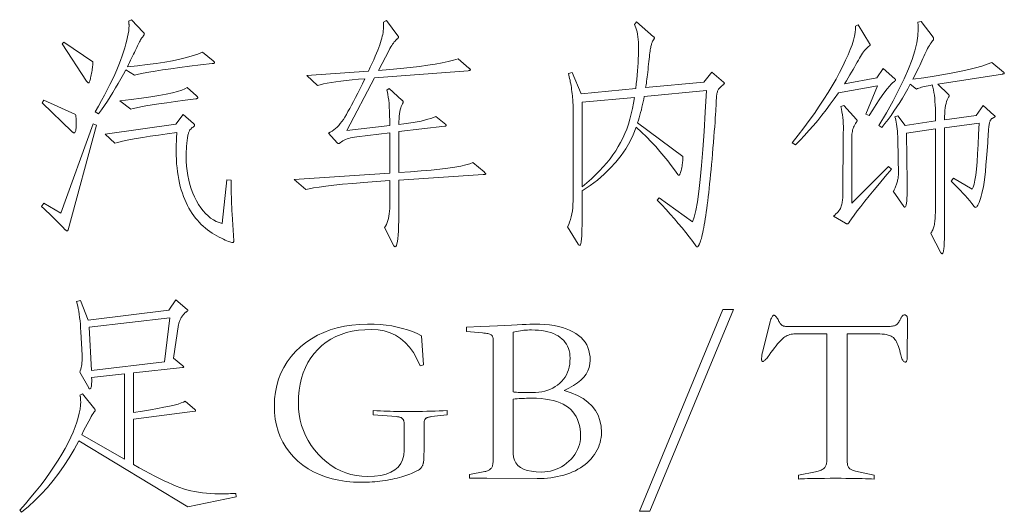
# Model space of a CAD drawing. Extents: x 0 to 1189, y 0 to 841.
# Tile 39 of 132: x 107 to 128, y 69 to 80. Entities that reach past the tile are written whole.
import ezdxf

# ---------------------------------------------------------------- set-up
doc = ezdxf.new("R2010")
doc.units = 0

msp = doc.modelspace()

# ---------------------------------------------------------------- linework, layer by layer
at = {"color": 7, "lineweight": 13}
for points in [[(110.928, 79.065), (110.934, 79.06), (110.939, 79.055), (110.944, 79.05), (110.948, 79.045), (110.951, 79.041), (110.954, 79.037), (110.956, 79.033), (110.958, 79.029), (110.959, 79.026), (110.959, 79.023), (110.959, 79.02), (110.957, 79.017), (110.955, 79.014), (110.951, 79.012), (110.946, 79.009), (110.94, 79.007), (110.933, 79.006), (110.925, 79.004), (110.917, 79.003), (110.906, 79.002), (110.653, 78.972), (110.418, 78.944), (110.203, 78.917), (110.006, 78.891), (109.828, 78.866), (109.669, 78.841), (109.529, 78.818), (109.408, 78.795), (109.306, 78.774), (109.222, 78.753), (109.032, 78.87), (108.978, 78.769), (108.923, 78.669), (108.866, 78.57), (108.809, 78.473), (108.75, 78.376), (108.69, 78.28), (108.63, 78.186), (108.568, 78.092), (108.505, 78), (108.441, 77.909), (108.362, 77.956), (108.434, 78.08), (108.502, 78.2), (108.567, 78.318), (108.628, 78.434), (108.685, 78.547), (108.739, 78.657), (108.789, 78.765), (108.835, 78.87), (108.877, 78.973), (108.916, 79.073), (108.951, 79.169), (108.983, 79.261), (109.011, 79.348), (109.035, 79.43), (109.055, 79.508), (109.071, 79.581), (109.084, 79.649), (109.094, 79.712), (109.099, 79.771), (109.101, 79.825), (109.101, 79.837), (109.101, 79.849), (109.1, 79.861), (109.099, 79.871), (109.098, 79.882), (109.097, 79.892), (109.096, 79.901), (109.094, 79.91), (109.093, 79.918), (109.09, 79.925), (109.154, 79.957), (109.407, 79.688), (109.412, 79.683), (109.417, 79.678), (109.421, 79.673), (109.424, 79.668), (109.427, 79.663), (109.429, 79.659), (109.431, 79.655), (109.433, 79.651), (109.433, 79.647), (109.434, 79.643), (109.433, 79.639), (109.432, 79.634), (109.43, 79.629), (109.427, 79.623), (109.423, 79.617), (109.418, 79.61), (109.413, 79.603), (109.407, 79.595), (109.399, 79.586), (109.391, 79.577), (109.383, 79.566), (109.373, 79.553), (109.363, 79.537), (109.352, 79.519), (109.34, 79.498), (109.327, 79.474), (109.314, 79.448), (109.3, 79.42), (109.285, 79.389), (109.27, 79.355), (109.254, 79.32), (109.236, 79.283), (109.218, 79.244), (109.199, 79.204), (109.179, 79.163), (109.158, 79.12), (109.136, 79.075), (109.113, 79.029), (109.089, 78.982), (109.064, 78.933), (109.288, 78.955), (109.498, 78.979), (109.694, 79.006), (109.878, 79.034), (110.047, 79.065), (110.204, 79.098), (110.347, 79.132), (110.476, 79.169), (110.593, 79.208), (110.695, 79.25)], [(116.814, 76.647), (116.821, 76.641), (116.827, 76.635), (116.833, 76.63), (116.837, 76.625), (116.841, 76.621), (116.845, 76.617), (116.847, 76.613), (116.849, 76.61), (116.85, 76.607), (116.851, 76.605), (116.85, 76.603), (116.849, 76.601), (116.846, 76.599), (116.842, 76.597), (116.837, 76.596), (116.832, 76.594), (116.825, 76.593), (116.817, 76.591), (116.808, 76.59), (116.798, 76.589), (114.961, 76.468), (114.961, 75.723), (114.96, 75.59), (114.958, 75.47), (114.954, 75.365), (114.948, 75.274), (114.941, 75.197), (114.932, 75.133), (114.922, 75.084), (114.91, 75.049), (114.897, 75.028), (114.882, 75.021), (114.878, 75.021), (114.875, 75.022), (114.873, 75.023), (114.87, 75.024), (114.867, 75.026), (114.864, 75.029), (114.862, 75.031), (114.86, 75.035), (114.857, 75.038), (114.855, 75.042), (114.649, 75.438), (114.671, 75.47), (114.691, 75.506), (114.709, 75.545), (114.724, 75.588), (114.736, 75.633), (114.747, 75.683), (114.755, 75.735), (114.761, 75.791), (114.764, 75.851), (114.765, 75.913), (114.765, 76.457), (114.473, 76.437), (114.204, 76.417), (113.961, 76.397), (113.742, 76.378), (113.547, 76.358), (113.378, 76.339), (113.232, 76.319), (113.112, 76.3), (113.016, 76.281), (112.944, 76.262), (112.686, 76.483), (114.765, 76.621), (114.765, 77.497), (114.048, 77.413), (114, 77.406), (113.956, 77.397), (113.914, 77.388), (113.874, 77.377), (113.838, 77.365), (113.804, 77.352), (113.772, 77.337), (113.743, 77.321), (113.717, 77.304), (113.694, 77.286), (113.689, 77.282), (113.684, 77.278), (113.679, 77.275), (113.674, 77.272), (113.67, 77.27), (113.666, 77.268), (113.662, 77.267), (113.658, 77.266), (113.655, 77.265), (113.652, 77.265), (113.648, 77.265), (113.645, 77.265), (113.642, 77.266), (113.639, 77.267), (113.636, 77.269), (113.633, 77.27), (113.629, 77.272), (113.626, 77.275), (113.623, 77.278), (113.62, 77.281), (113.435, 77.492), (113.474, 77.51), (113.512, 77.533), (113.549, 77.559), (113.585, 77.588), (113.621, 77.621), (113.656, 77.658), (113.69, 77.698), (113.724, 77.742), (113.757, 77.789), (113.789, 77.84), (113.822, 77.896), (113.857, 77.958), (113.895, 78.026), (113.935, 78.1), (113.978, 78.181), (114.023, 78.267), (114.07, 78.36), (114.12, 78.458), (114.172, 78.563), (114.227, 78.674), (114.083, 78.661), (113.947, 78.648), (113.821, 78.634), (113.704, 78.62), (113.596, 78.606), (113.497, 78.591), (113.407, 78.575), (113.327, 78.559), (113.255, 78.543), (113.192, 78.526), (112.96, 78.743), (114.301, 78.838), (114.343, 78.925), (114.381, 79.008), (114.417, 79.087), (114.45, 79.161), (114.479, 79.23), (114.506, 79.295), (114.529, 79.355), (114.549, 79.411), (114.566, 79.462), (114.581, 79.508), (114.593, 79.552), (114.603, 79.595), (114.612, 79.637), (114.619, 79.678), (114.624, 79.718), (114.628, 79.757), (114.631, 79.795), (114.631, 79.833), (114.631, 79.869), (114.628, 79.904), (114.692, 79.936), (114.94, 79.609), (114.943, 79.605), (114.945, 79.602), (114.948, 79.599), (114.95, 79.596), (114.952, 79.593), (114.953, 79.59), (114.954, 79.586), (114.955, 79.583), (114.955, 79.58), (114.956, 79.577), (114.955, 79.574), (114.954, 79.57), (114.953, 79.567), (114.951, 79.563), (114.949, 79.56), (114.946, 79.556), (114.943, 79.552), (114.939, 79.548), (114.934, 79.544), (114.929, 79.54), (114.913, 79.527), (114.897, 79.511), (114.88, 79.493), (114.862, 79.472), (114.845, 79.449), (114.826, 79.423), (114.808, 79.394), (114.789, 79.363), (114.769, 79.329), (114.75, 79.292), (114.523, 78.854), (114.768, 78.874), (114.997, 78.896), (115.211, 78.919), (115.408, 78.942), (115.589, 78.967), (115.754, 78.993), (115.903, 79.02), (116.036, 79.048), (116.153, 79.077), (116.254, 79.107), (116.486, 78.906), (116.492, 78.901), (116.498, 78.896), (116.503, 78.892), (116.507, 78.887), (116.51, 78.883), (116.513, 78.88), (116.515, 78.876), (116.517, 78.873), (116.518, 78.87), (116.518, 78.867), (116.518, 78.864), (116.516, 78.862), (116.514, 78.86), (116.511, 78.858), (116.506, 78.856), (116.501, 78.854), (116.495, 78.852), (116.488, 78.851), (116.48, 78.85), (116.471, 78.848), (114.433, 78.69), (113.836, 77.55), (114.765, 77.655), (114.765, 77.768), (114.763, 77.872), (114.76, 77.968), (114.755, 78.057), (114.75, 78.137), (114.743, 78.21), (114.734, 78.274), (114.725, 78.331), (114.714, 78.38), (114.702, 78.421), (114.755, 78.458), (115.029, 78.21), (115.034, 78.205), (115.039, 78.201), (115.043, 78.197), (115.046, 78.193), (115.049, 78.189), (115.052, 78.185), (115.053, 78.181), (115.055, 78.178), (115.056, 78.174), (115.056, 78.17), (115.056, 78.166), (115.055, 78.162), (115.054, 78.158), (115.053, 78.154), (115.052, 78.15), (115.05, 78.145), (115.048, 78.14), (115.046, 78.135), (115.043, 78.13), (115.04, 78.125), (115.027, 78.101), (115.015, 78.072), (115.004, 78.038), (114.994, 78), (114.986, 77.958), (114.979, 77.91), (114.972, 77.859), (114.967, 77.803), (114.963, 77.742), (114.961, 77.676), (115.071, 77.691), (115.175, 77.705), (115.272, 77.721), (115.363, 77.737), (115.446, 77.754), (115.523, 77.772), (115.593, 77.791), (115.657, 77.81), (115.713, 77.83), (115.763, 77.851), (115.98, 77.676), (115.982, 77.674), (115.983, 77.672), (115.985, 77.67), (115.986, 77.668), (115.988, 77.666), (115.989, 77.664), (115.989, 77.662), (115.99, 77.66), (115.99, 77.657), (115.99, 77.655), (115.99, 77.653), (115.989, 77.651), (115.988, 77.649), (115.986, 77.648), (115.984, 77.646), (115.981, 77.645), (115.977, 77.643), (115.973, 77.642), (115.969, 77.641), (115.964, 77.64), (114.961, 77.523), (114.961, 76.631), (115.215, 76.649), (115.449, 76.667), (115.662, 76.687), (115.854, 76.707), (116.026, 76.729), (116.176, 76.752), (116.306, 76.775), (116.415, 76.8), (116.503, 76.826), (116.571, 76.853)], [(121.765, 78.817), (122.019, 78.6), (122.022, 78.597), (122.025, 78.594), (122.027, 78.591), (122.029, 78.588), (122.031, 78.586), (122.032, 78.583), (122.033, 78.581), (122.034, 78.578), (122.035, 78.576), (122.035, 78.574), (122.035, 78.572), (122.034, 78.57), (122.033, 78.568), (122.032, 78.565), (122.031, 78.563), (122.029, 78.561), (122.027, 78.559), (122.025, 78.557), (122.022, 78.555), (122.019, 78.553), (121.999, 78.536), (121.98, 78.52), (121.963, 78.504), (121.947, 78.488), (121.933, 78.473), (121.921, 78.458), (121.91, 78.444), (121.901, 78.429), (121.893, 78.416), (121.887, 78.402), (121.882, 78.388), (121.877, 78.37), (121.873, 78.35), (121.869, 78.327), (121.866, 78.301), (121.863, 78.272), (121.86, 78.24), (121.858, 78.206), (121.856, 78.168), (121.855, 78.128), (121.854, 78.082), (121.851, 78.028), (121.848, 77.965), (121.843, 77.893), (121.838, 77.814), (121.832, 77.726), (121.825, 77.629), (121.816, 77.524), (121.807, 77.41), (121.797, 77.288), (121.787, 77.164), (121.776, 77.043), (121.766, 76.925), (121.755, 76.811), (121.745, 76.7), (121.735, 76.592), (121.725, 76.488), (121.714, 76.387), (121.704, 76.29), (121.694, 76.196), (121.684, 76.105), (121.674, 76.018), (121.663, 75.934), (121.653, 75.853), (121.642, 75.775), (121.631, 75.701), (121.62, 75.63), (121.609, 75.563), (121.598, 75.499), (121.586, 75.438), (121.575, 75.381), (121.564, 75.329), (121.554, 75.282), (121.544, 75.24), (121.535, 75.202), (121.526, 75.169), (121.518, 75.141), (121.51, 75.117), (121.503, 75.098), (121.496, 75.084), (121.49, 75.073), (121.485, 75.063), (121.48, 75.054), (121.475, 75.046), (121.471, 75.04), (121.468, 75.034), (121.465, 75.029), (121.462, 75.025), (121.461, 75.023), (121.459, 75.021), (121.458, 75.02), (121.457, 75.019), (121.456, 75.018), (121.454, 75.018), (121.453, 75.017), (121.451, 75.017), (121.449, 75.016), (121.447, 75.016), (121.446, 75.016), (121.443, 75.016), (121.441, 75.016), (121.439, 75.017), (121.437, 75.018), (121.434, 75.019), (121.432, 75.021), (121.429, 75.023), (121.426, 75.026), (121.423, 75.029), (121.42, 75.033), (121.417, 75.037), (121.346, 75.134), (121.272, 75.232), (121.195, 75.331), (121.116, 75.43), (121.033, 75.529), (120.948, 75.629), (120.859, 75.73), (120.768, 75.831), (120.674, 75.933), (120.578, 76.035), (120.62, 76.082), (121.343, 75.56), (121.379, 75.664), (121.414, 75.809), (121.448, 75.994), (121.48, 76.219), (121.511, 76.485), (121.54, 76.79), (121.568, 77.136), (121.595, 77.523), (121.62, 77.949), (121.644, 78.416), (120.293, 78.289), (120.282, 78.229), (120.27, 78.17), (120.258, 78.111), (120.244, 78.052), (120.231, 77.995), (120.216, 77.937), (120.201, 77.881), (120.184, 77.824), (120.168, 77.769), (120.15, 77.713), (121.132, 76.98), (121.134, 76.965), (121.134, 76.948), (121.134, 76.929), (121.133, 76.909), (121.131, 76.886), (121.128, 76.861), (121.125, 76.834), (121.12, 76.806), (121.115, 76.775), (121.108, 76.742), (121.101, 76.71), (121.095, 76.681), (121.088, 76.656), (121.082, 76.634), (121.076, 76.615), (121.07, 76.6), (121.064, 76.588), (121.058, 76.58), (121.053, 76.575), (121.048, 76.573), (121.044, 76.573), (121.041, 76.574), (121.038, 76.575), (121.036, 76.576), (121.033, 76.577), (121.03, 76.579), (121.028, 76.581), (121.026, 76.583), (121.023, 76.586), (121.021, 76.589), (120.954, 76.689), (120.882, 76.789), (120.805, 76.89), (120.722, 76.992), (120.634, 77.094), (120.542, 77.198), (120.444, 77.302), (120.34, 77.407), (120.232, 77.512), (120.118, 77.618), (120.054, 77.456), (119.979, 77.3), (119.891, 77.148), (119.792, 77.002), (119.68, 76.861), (119.557, 76.725), (119.422, 76.595), (119.275, 76.47), (119.117, 76.35), (118.946, 76.235), (118.946, 76.054), (118.946, 75.889), (118.945, 75.74), (118.944, 75.609), (118.942, 75.494), (118.941, 75.395), (118.939, 75.314), (118.936, 75.249), (118.934, 75.2), (118.931, 75.169), (118.927, 75.147), (118.924, 75.127), (118.921, 75.11), (118.917, 75.095), (118.913, 75.082), (118.91, 75.071), (118.906, 75.063), (118.902, 75.057), (118.898, 75.054), (118.894, 75.053), (118.89, 75.053), (118.885, 75.054), (118.881, 75.055), (118.878, 75.056), (118.874, 75.058), (118.87, 75.06), (118.867, 75.063), (118.863, 75.066), (118.86, 75.07), (118.857, 75.074), (118.63, 75.454), (118.653, 75.504), (118.673, 75.557), (118.692, 75.613), (118.707, 75.673), (118.721, 75.735), (118.732, 75.801), (118.74, 75.869), (118.746, 75.941), (118.75, 76.015), (118.751, 76.093), (118.751, 78.02), (118.751, 78.049), (118.75, 78.08), (118.749, 78.113), (118.746, 78.148), (118.744, 78.184), (118.741, 78.222), (118.737, 78.262), (118.733, 78.303), (118.728, 78.347), (118.722, 78.392), (118.716, 78.437), (118.71, 78.481), (118.703, 78.524), (118.696, 78.565), (118.688, 78.605), (118.681, 78.644), (118.672, 78.681), (118.664, 78.717), (118.655, 78.752), (118.646, 78.785), (118.725, 78.806), (118.925, 78.347), (120.108, 78.458), (120.12, 78.56), (120.131, 78.658), (120.14, 78.754), (120.148, 78.846), (120.155, 78.935), (120.161, 79.021), (120.165, 79.103), (120.169, 79.182), (120.171, 79.259), (120.171, 79.331), (120.17, 79.401), (120.168, 79.466), (120.163, 79.528), (120.157, 79.586), (120.149, 79.64), (120.139, 79.69), (120.127, 79.736), (120.114, 79.778), (120.099, 79.817), (120.081, 79.851), (120.129, 79.91), (120.498, 79.587), (120.502, 79.584), (120.504, 79.581), (120.507, 79.578), (120.509, 79.575), (120.51, 79.572), (120.512, 79.569), (120.513, 79.567), (120.514, 79.564), (120.514, 79.561), (120.514, 79.558), (120.514, 79.556), (120.513, 79.552), (120.512, 79.548), (120.51, 79.544), (120.507, 79.539), (120.504, 79.533), (120.5, 79.527), (120.496, 79.52), (120.491, 79.513), (120.485, 79.506), (120.48, 79.497), (120.474, 79.487), (120.469, 79.475), (120.463, 79.463), (120.458, 79.448), (120.453, 79.432), (120.449, 79.415), (120.444, 79.397), (120.439, 79.377), (120.435, 79.355), (120.431, 79.331), (120.426, 79.303), (120.422, 79.271), (120.417, 79.234), (120.411, 79.194), (120.406, 79.15), (120.4, 79.102), (120.395, 79.049), (120.389, 78.993), (120.382, 78.933), (120.376, 78.872), (120.37, 78.815), (120.364, 78.761), (120.358, 78.711), (120.352, 78.664), (120.346, 78.62), (120.341, 78.58), (120.335, 78.543), (120.33, 78.509), (120.324, 78.479), (121.586, 78.595)], [(125.741, 78.674), (125.743, 78.672), (125.744, 78.67), (125.746, 78.667), (125.747, 78.665), (125.748, 78.662), (125.749, 78.66), (125.75, 78.657), (125.751, 78.654), (125.751, 78.651), (125.751, 78.648), (125.751, 78.645), (125.75, 78.641), (125.749, 78.638), (125.748, 78.635), (125.746, 78.632), (125.744, 78.629), (125.741, 78.626), (125.738, 78.622), (125.734, 78.619), (125.73, 78.616), (125.698, 78.593), (125.661, 78.558), (125.619, 78.511), (125.571, 78.454), (125.519, 78.385), (125.461, 78.305), (125.399, 78.214), (125.331, 78.111), (125.259, 77.997), (125.181, 77.872), (125.107, 77.903), (125.36, 78.516), (124.511, 78.363), (124.423, 78.238), (124.335, 78.117), (124.245, 77.997), (124.154, 77.88), (124.062, 77.766), (123.968, 77.655), (123.873, 77.545), (123.777, 77.439), (123.68, 77.335), (123.581, 77.233), (123.508, 77.281), (123.637, 77.444), (123.76, 77.605), (123.877, 77.764), (123.989, 77.92), (124.095, 78.074), (124.195, 78.226), (124.289, 78.375), (124.378, 78.522), (124.46, 78.667), (124.537, 78.809), (124.607, 78.946), (124.669, 79.075), (124.724, 79.195), (124.77, 79.308), (124.809, 79.413), (124.84, 79.509), (124.863, 79.598), (124.878, 79.678), (124.886, 79.75), (124.885, 79.814), (124.938, 79.846), (125.186, 79.44), (125.189, 79.436), (125.192, 79.432), (125.194, 79.428), (125.196, 79.424), (125.198, 79.421), (125.2, 79.418), (125.201, 79.415), (125.201, 79.413), (125.202, 79.41), (125.202, 79.408), (125.202, 79.406), (125.201, 79.404), (125.201, 79.402), (125.2, 79.4), (125.198, 79.397), (125.196, 79.395), (125.194, 79.393), (125.192, 79.391), (125.189, 79.389), (125.186, 79.387), (125.164, 79.371), (125.142, 79.353), (125.12, 79.332), (125.098, 79.309), (125.077, 79.284), (125.055, 79.256), (125.034, 79.226), (125.012, 79.194), (124.991, 79.16), (124.97, 79.123), (124.947, 79.077), (124.921, 79.03), (124.894, 78.979), (124.864, 78.927), (124.833, 78.872), (124.799, 78.815), (124.763, 78.756), (124.725, 78.694), (124.685, 78.63), (124.643, 78.563), (125.345, 78.69), (125.482, 78.896)], [(128.1, 78.817), (128.103, 78.814), (128.106, 78.811), (128.108, 78.808), (128.11, 78.805), (128.112, 78.802), (128.114, 78.8), (128.115, 78.797), (128.116, 78.795), (128.116, 78.793), (128.116, 78.79), (128.116, 78.788), (128.115, 78.786), (128.113, 78.784), (128.11, 78.783), (128.107, 78.781), (128.103, 78.78), (128.098, 78.778), (128.092, 78.777), (128.086, 78.776), (128.079, 78.775), (126.67, 78.558), (126.902, 78.331), (126.905, 78.328), (126.908, 78.325), (126.91, 78.322), (126.912, 78.319), (126.914, 78.316), (126.915, 78.313), (126.916, 78.31), (126.917, 78.307), (126.918, 78.305), (126.918, 78.302), (126.918, 78.299), (126.917, 78.297), (126.917, 78.294), (126.916, 78.291), (126.915, 78.288), (126.914, 78.285), (126.913, 78.282), (126.911, 78.279), (126.909, 78.276), (126.907, 78.273), (126.89, 78.246), (126.875, 78.215), (126.861, 78.178), (126.85, 78.136), (126.84, 78.09), (126.832, 78.038), (126.826, 77.981), (126.821, 77.92), (126.818, 77.853), (126.817, 77.782), (127.504, 77.877), (127.657, 78.088), (127.889, 77.882), (127.894, 77.879), (127.899, 77.876), (127.903, 77.873), (127.906, 77.87), (127.909, 77.867), (127.911, 77.864), (127.913, 77.861), (127.914, 77.859), (127.915, 77.856), (127.916, 77.853), (127.915, 77.851), (127.914, 77.848), (127.911, 77.845), (127.908, 77.842), (127.904, 77.839), (127.899, 77.836), (127.894, 77.832), (127.887, 77.829), (127.879, 77.825), (127.871, 77.822), (127.862, 77.817), (127.854, 77.812), (127.846, 77.806), (127.838, 77.799), (127.831, 77.791), (127.824, 77.782), (127.818, 77.772), (127.812, 77.762), (127.807, 77.75), (127.802, 77.737), (127.797, 77.723), (127.793, 77.706), (127.789, 77.686), (127.785, 77.665), (127.782, 77.64), (127.778, 77.613), (127.775, 77.584), (127.772, 77.552), (127.77, 77.518), (127.768, 77.481), (127.756, 77.288), (127.744, 77.108), (127.731, 76.943), (127.718, 76.791), (127.704, 76.654), (127.69, 76.53), (127.676, 76.421), (127.661, 76.326), (127.646, 76.244), (127.63, 76.177), (127.615, 76.12), (127.6, 76.069), (127.585, 76.024), (127.571, 75.985), (127.557, 75.952), (127.543, 75.924), (127.53, 75.903), (127.517, 75.888), (127.505, 75.879), (127.493, 75.876), (127.49, 75.877), (127.487, 75.877), (127.484, 75.878), (127.481, 75.88), (127.477, 75.882), (127.474, 75.884), (127.471, 75.887), (127.468, 75.89), (127.465, 75.893), (127.462, 75.897), (127.414, 75.958), (127.365, 76.017), (127.317, 76.075), (127.267, 76.132), (127.217, 76.188), (127.167, 76.242), (127.116, 76.295), (127.065, 76.347), (127.013, 76.397), (126.96, 76.446), (127.013, 76.51), (127.419, 76.272), (127.44, 76.315), (127.459, 76.38), (127.477, 76.468), (127.494, 76.578), (127.509, 76.71), (127.523, 76.865), (127.536, 77.042), (127.548, 77.242), (127.558, 77.464), (127.567, 77.708), (126.817, 77.608), (126.817, 75.66), (126.817, 75.545), (126.817, 75.439), (126.816, 75.344), (126.815, 75.26), (126.814, 75.185), (126.812, 75.12), (126.81, 75.066), (126.807, 75.021), (126.805, 74.987), (126.802, 74.963), (126.798, 74.945), (126.795, 74.929), (126.792, 74.915), (126.789, 74.902), (126.785, 74.892), (126.782, 74.883), (126.778, 74.877), (126.775, 74.872), (126.771, 74.869), (126.767, 74.868), (126.764, 74.868), (126.76, 74.869), (126.757, 74.87), (126.754, 74.871), (126.751, 74.873), (126.748, 74.876), (126.745, 74.878), (126.743, 74.882), (126.741, 74.885), (126.738, 74.889), (126.517, 75.311), (126.529, 75.328), (126.54, 75.346), (126.551, 75.364), (126.561, 75.385), (126.569, 75.406), (126.577, 75.428), (126.585, 75.452), (126.591, 75.477), (126.596, 75.503), (126.601, 75.531), (126.605, 75.56), (126.609, 75.593), (126.612, 75.63), (126.615, 75.67), (126.617, 75.713), (126.619, 75.76), (126.62, 75.81), (126.621, 75.864), (126.622, 75.921), (126.622, 75.982), (126.622, 77.581), (125.994, 77.492), (126.005, 76.42), (126.006, 76.318), (126.006, 76.226), (126.005, 76.145), (126.002, 76.075), (125.998, 76.016), (125.992, 75.968), (125.986, 75.93), (125.978, 75.903), (125.968, 75.887), (125.957, 75.882), (125.954, 75.882), (125.951, 75.882), (125.948, 75.883), (125.945, 75.884), (125.942, 75.886), (125.94, 75.887), (125.937, 75.889), (125.935, 75.892), (125.933, 75.894), (125.931, 75.897), (125.704, 76.225), (125.713, 76.239), (125.722, 76.254), (125.731, 76.27), (125.739, 76.286), (125.747, 76.304), (125.755, 76.322), (125.762, 76.341), (125.77, 76.362), (125.776, 76.382), (125.783, 76.404), (125.789, 76.426), (125.794, 76.447), (125.799, 76.467), (125.803, 76.486), (125.807, 76.505), (125.809, 76.522), (125.812, 76.539), (125.813, 76.555), (125.814, 76.57), (125.814, 76.584), (125.804, 77.354), (125.801, 77.416), (125.798, 77.475), (125.794, 77.532), (125.789, 77.585), (125.783, 77.636), (125.776, 77.683), (125.768, 77.728), (125.76, 77.77), (125.751, 77.809), (125.741, 77.845), (125.804, 77.867), (125.962, 77.655), (126.622, 77.756), (126.622, 77.861), (126.621, 77.947), (126.619, 78.028), (126.616, 78.106), (126.61, 78.18), (126.604, 78.249), (126.596, 78.315), (126.586, 78.376), (126.575, 78.434), (126.562, 78.487), (126.548, 78.537), (126.504, 78.529), (126.462, 78.522), (126.422, 78.513), (126.384, 78.505), (126.349, 78.496), (126.316, 78.487), (126.285, 78.477), (126.256, 78.468), (126.229, 78.458), (126.205, 78.447), (126.073, 78.558), (126.018, 78.455), (125.961, 78.353), (125.902, 78.254), (125.843, 78.156), (125.781, 78.061), (125.719, 77.967), (125.655, 77.876), (125.59, 77.786), (125.523, 77.699), (125.456, 77.613), (125.392, 77.655), (125.555, 77.932), (125.7, 78.194), (125.828, 78.44), (125.939, 78.672), (126.034, 78.889), (126.111, 79.091), (126.17, 79.279), (126.213, 79.451), (126.239, 79.609), (126.247, 79.751), (126.247, 79.766), (126.247, 79.781), (126.246, 79.796), (126.246, 79.811), (126.245, 79.826), (126.244, 79.842), (126.242, 79.857), (126.241, 79.873), (126.239, 79.888), (126.237, 79.904), (126.311, 79.92), (126.569, 79.577), (126.571, 79.573), (126.573, 79.569), (126.575, 79.564), (126.576, 79.56), (126.577, 79.556), (126.578, 79.553), (126.579, 79.549), (126.58, 79.545), (126.58, 79.541), (126.58, 79.537), (126.58, 79.534), (126.579, 79.53), (126.578, 79.526), (126.577, 79.522), (126.575, 79.518), (126.572, 79.514), (126.57, 79.51), (126.566, 79.506), (126.563, 79.502), (126.559, 79.498), (126.542, 79.477), (126.524, 79.454), (126.506, 79.427), (126.488, 79.398), (126.469, 79.366), (126.45, 79.33), (126.43, 79.292), (126.41, 79.251), (126.39, 79.207), (126.369, 79.16), (126.347, 79.111), (126.326, 79.062), (126.303, 79.013), (126.28, 78.964), (126.257, 78.914), (126.233, 78.865), (126.208, 78.815), (126.183, 78.765), (126.157, 78.714), (126.131, 78.664), (126.371, 78.696), (126.595, 78.729), (126.804, 78.763), (126.999, 78.798), (127.178, 78.834), (127.342, 78.871), (127.491, 78.909), (127.625, 78.947), (127.743, 78.987), (127.847, 79.028)], [(108.314, 79.044), (108.314, 79.02), (108.313, 78.995), (108.311, 78.969), (108.309, 78.942), (108.306, 78.914), (108.302, 78.884), (108.298, 78.854), (108.293, 78.822), (108.287, 78.79), (108.28, 78.756), (108.273, 78.723), (108.267, 78.694), (108.261, 78.669), (108.254, 78.646), (108.248, 78.627), (108.243, 78.612), (108.237, 78.6), (108.232, 78.591), (108.227, 78.586), (108.222, 78.584), (108.217, 78.585), (108.213, 78.586), (108.208, 78.588), (108.204, 78.59), (108.199, 78.594), (108.195, 78.598), (108.19, 78.603), (108.186, 78.608), (108.181, 78.614), (108.177, 78.621), (107.649, 79.429), (107.686, 79.471)], [(110.569, 78.299), (110.574, 78.294), (110.578, 78.289), (110.582, 78.285), (110.586, 78.28), (110.588, 78.276), (110.591, 78.272), (110.593, 78.268), (110.594, 78.264), (110.595, 78.26), (110.595, 78.257), (110.595, 78.254), (110.593, 78.251), (110.591, 78.249), (110.588, 78.246), (110.584, 78.244), (110.58, 78.242), (110.574, 78.24), (110.568, 78.239), (110.561, 78.237), (110.553, 78.236), (110.323, 78.206), (110.113, 78.178), (109.922, 78.151), (109.751, 78.126), (109.6, 78.103), (109.468, 78.081), (109.356, 78.061), (109.264, 78.042), (109.191, 78.025), (109.138, 78.009), (108.9, 78.189), (109.146, 78.219), (109.369, 78.249), (109.571, 78.279), (109.75, 78.308), (109.907, 78.338), (110.043, 78.367), (110.156, 78.395), (110.247, 78.423), (110.316, 78.451), (110.363, 78.479)], [(107.94, 77.898), (107.943, 77.878), (107.945, 77.858), (107.948, 77.839), (107.95, 77.82), (107.952, 77.801), (107.953, 77.782), (107.954, 77.763), (107.955, 77.744), (107.955, 77.726), (107.956, 77.708), (107.955, 77.668), (107.954, 77.632), (107.951, 77.6), (107.948, 77.573), (107.944, 77.55), (107.938, 77.531), (107.932, 77.516), (107.925, 77.505), (107.917, 77.499), (107.908, 77.497), (107.904, 77.497), (107.899, 77.498), (107.894, 77.5), (107.889, 77.502), (107.884, 77.505), (107.879, 77.508), (107.873, 77.512), (107.867, 77.517), (107.861, 77.523), (107.855, 77.529), (107.211, 78.152), (107.253, 78.21)], [(120.081, 78.268), (118.946, 78.162), (118.946, 76.325), (119.048, 76.411), (119.145, 76.497), (119.237, 76.583), (119.323, 76.67), (119.404, 76.757), (119.48, 76.844), (119.55, 76.931), (119.615, 77.019), (119.676, 77.108), (119.73, 77.196), (119.781, 77.287), (119.828, 77.381), (119.872, 77.479), (119.912, 77.58), (119.949, 77.686), (119.982, 77.795), (120.012, 77.907), (120.039, 78.024), (120.062, 78.144)], [(125.667, 76.705), (125.53, 76.546), (125.404, 76.397), (125.287, 76.258), (125.18, 76.128), (125.083, 76.008), (124.996, 75.898), (124.919, 75.798), (124.852, 75.707), (124.795, 75.626), (124.748, 75.554), (124.744, 75.547), (124.74, 75.541), (124.735, 75.535), (124.731, 75.531), (124.727, 75.527), (124.723, 75.523), (124.719, 75.521), (124.714, 75.519), (124.71, 75.518), (124.706, 75.517), (124.702, 75.518), (124.697, 75.518), (124.693, 75.519), (124.689, 75.52), (124.685, 75.521), (124.681, 75.523), (124.676, 75.525), (124.672, 75.527), (124.668, 75.53), (124.664, 75.533), (124.405, 75.686), (124.433, 75.71), (124.459, 75.733), (124.483, 75.756), (124.504, 75.78), (124.523, 75.804), (124.54, 75.828), (124.554, 75.851), (124.565, 75.875), (124.575, 75.9), (124.582, 75.924), (124.587, 75.948), (124.592, 75.973), (124.597, 75.998), (124.6, 76.023), (124.604, 76.048), (124.606, 76.073), (124.608, 76.099), (124.61, 76.125), (124.611, 76.151), (124.611, 76.177), (124.616, 77.428), (124.619, 77.498), (124.621, 77.566), (124.62, 77.633), (124.618, 77.699), (124.614, 77.764), (124.607, 77.827), (124.599, 77.89), (124.589, 77.952), (124.577, 78.013), (124.563, 78.072), (124.627, 78.094), (124.906, 77.787), (124.909, 77.784), (124.91, 77.781), (124.912, 77.778), (124.913, 77.775), (124.914, 77.773), (124.915, 77.77), (124.916, 77.768), (124.917, 77.765), (124.917, 77.763), (124.917, 77.761), (124.917, 77.759), (124.916, 77.756), (124.916, 77.753), (124.915, 77.75), (124.913, 77.746), (124.911, 77.743), (124.909, 77.738), (124.907, 77.734), (124.904, 77.729), (124.901, 77.724), (124.883, 77.698), (124.867, 77.672), (124.853, 77.645), (124.84, 77.617), (124.83, 77.588), (124.821, 77.559), (124.815, 77.528), (124.81, 77.498), (124.807, 77.466), (124.806, 77.434), (124.806, 75.971), (125.598, 76.768)], [(111.318, 76.468), (111.318, 76.395), (111.319, 76.321), (111.32, 76.248), (111.322, 76.174), (111.324, 76.101), (111.326, 76.027), (111.329, 75.952), (111.332, 75.878), (111.335, 75.803), (111.339, 75.729), (111.376, 75.148), (111.376, 75.141), (111.375, 75.135), (111.374, 75.129), (111.373, 75.124), (111.371, 75.12), (111.369, 75.117), (111.366, 75.114), (111.363, 75.112), (111.359, 75.111), (111.355, 75.111), (111.337, 75.112), (111.316, 75.117), (111.291, 75.124), (111.262, 75.134), (111.229, 75.147), (111.193, 75.163), (111.153, 75.182), (111.109, 75.204), (111.061, 75.228), (111.009, 75.256), (110.957, 75.286), (110.906, 75.318), (110.856, 75.352), (110.807, 75.388), (110.76, 75.426), (110.714, 75.465), (110.67, 75.507), (110.627, 75.551), (110.585, 75.596), (110.545, 75.644), (110.506, 75.694), (110.469, 75.746), (110.434, 75.801), (110.4, 75.858), (110.369, 75.918), (110.339, 75.98), (110.31, 76.045), (110.284, 76.112), (110.259, 76.182), (110.236, 76.254), (110.215, 76.328), (110.196, 76.405), (110.18, 76.485), (110.165, 76.566), (110.153, 76.65), (110.143, 76.737), (110.135, 76.826), (110.13, 76.917), (110.126, 77.01), (110.125, 77.106), (110.125, 77.144), (110.126, 77.183), (110.127, 77.222), (110.128, 77.261), (110.129, 77.3), (110.131, 77.34), (110.133, 77.38), (110.135, 77.421), (110.138, 77.461), (110.141, 77.502), (109.931, 77.474), (109.738, 77.447), (109.561, 77.421), (109.401, 77.397), (109.258, 77.373), (109.132, 77.35), (109.022, 77.329), (108.93, 77.308), (108.854, 77.288), (108.795, 77.27), (108.584, 77.471), (110.115, 77.682), (110.278, 77.898), (110.5, 77.698), (110.505, 77.693), (110.51, 77.689), (110.513, 77.685), (110.517, 77.682), (110.52, 77.678), (110.522, 77.674), (110.524, 77.671), (110.525, 77.667), (110.526, 77.664), (110.526, 77.661), (110.526, 77.657), (110.524, 77.654), (110.522, 77.649), (110.518, 77.645), (110.514, 77.64), (110.508, 77.635), (110.502, 77.629), (110.494, 77.623), (110.486, 77.617), (110.476, 77.61), (110.466, 77.603), (110.457, 77.596), (110.448, 77.587), (110.44, 77.578), (110.432, 77.569), (110.425, 77.559), (110.418, 77.548), (110.411, 77.537), (110.405, 77.525), (110.4, 77.513), (110.395, 77.499), (110.39, 77.483), (110.385, 77.466), (110.38, 77.446), (110.376, 77.424), (110.372, 77.401), (110.368, 77.375), (110.364, 77.347), (110.361, 77.318), (110.357, 77.286), (110.354, 77.253), (110.352, 77.222), (110.349, 77.191), (110.347, 77.161), (110.346, 77.131), (110.344, 77.103), (110.343, 77.075), (110.342, 77.048), (110.342, 77.021), (110.342, 76.995), (110.344, 76.883), (110.351, 76.774), (110.362, 76.668), (110.378, 76.566), (110.398, 76.466), (110.422, 76.37), (110.452, 76.277), (110.485, 76.188), (110.523, 76.102), (110.566, 76.019), (110.612, 75.941), (110.66, 75.869), (110.71, 75.803), (110.763, 75.744), (110.817, 75.692), (110.874, 75.645), (110.933, 75.605), (110.994, 75.571), (111.057, 75.544), (111.123, 75.523), (111.229, 76.473)], [(108.394, 77.666), (107.776, 75.391), (107.775, 75.386), (107.773, 75.381), (107.772, 75.377), (107.77, 75.374), (107.768, 75.371), (107.766, 75.368), (107.763, 75.367), (107.761, 75.365), (107.758, 75.365), (107.755, 75.364), (107.752, 75.365), (107.748, 75.366), (107.744, 75.367), (107.74, 75.369), (107.735, 75.372), (107.73, 75.376), (107.725, 75.38), (107.719, 75.385), (107.714, 75.39), (107.707, 75.396), (107.661, 75.445), (107.614, 75.493), (107.566, 75.543), (107.517, 75.592), (107.467, 75.641), (107.416, 75.691), (107.364, 75.741), (107.31, 75.791), (107.256, 75.842), (107.201, 75.892), (107.253, 75.966), (107.618, 75.75), (108.32, 77.692)], [(111.429, 69.584), (110.379, 69.367), (108.008, 70.798), (107.908, 70.612), (107.802, 70.433), (107.69, 70.261), (107.574, 70.096), (107.453, 69.937), (107.326, 69.786), (107.194, 69.641), (107.057, 69.502), (106.915, 69.371), (106.768, 69.246), (106.725, 69.293), (106.851, 69.434), (106.971, 69.573), (107.085, 69.711), (107.192, 69.847), (107.294, 69.982), (107.389, 70.116), (107.478, 70.247), (107.562, 70.378), (107.639, 70.507), (107.71, 70.634), (107.775, 70.758), (107.833, 70.878), (107.884, 70.992), (107.928, 71.101), (107.965, 71.206), (107.996, 71.305), (108.02, 71.4), (108.037, 71.489), (108.047, 71.574), (108.051, 71.653), (108.05, 71.669), (108.05, 71.684), (108.049, 71.699), (108.048, 71.713), (108.047, 71.727), (108.045, 71.741), (108.043, 71.754), (108.04, 71.766), (108.038, 71.779), (108.035, 71.79), (108.093, 71.822), (108.357, 71.489), (108.359, 71.487), (108.361, 71.485), (108.362, 71.483), (108.363, 71.481), (108.365, 71.478), (108.366, 71.476), (108.366, 71.473), (108.367, 71.471), (108.367, 71.468), (108.367, 71.466), (108.367, 71.463), (108.366, 71.46), (108.365, 71.457), (108.364, 71.454), (108.362, 71.451), (108.36, 71.447), (108.357, 71.443), (108.354, 71.439), (108.35, 71.436), (108.346, 71.431), (108.335, 71.418), (108.32, 71.396), (108.301, 71.366), (108.279, 71.328), (108.254, 71.282), (108.225, 71.228), (108.192, 71.166), (108.155, 71.095), (108.115, 71.017), (108.072, 70.93), (109.001, 70.402), (109.001, 72.255), (108.288, 72.176), (108.29, 72.129), (108.29, 72.086), (108.289, 72.049), (108.287, 72.017), (108.284, 71.99), (108.28, 71.967), (108.274, 71.95), (108.268, 71.938), (108.26, 71.93), (108.251, 71.928), (108.248, 71.928), (108.245, 71.928), (108.242, 71.93), (108.239, 71.931), (108.237, 71.933), (108.234, 71.935), (108.232, 71.938), (108.229, 71.941), (108.227, 71.945), (108.225, 71.949), (108.029, 72.292), (108.041, 72.324), (108.052, 72.357), (108.061, 72.392), (108.068, 72.427), (108.074, 72.463), (108.079, 72.501), (108.082, 72.539), (108.083, 72.579), (108.084, 72.62), (108.082, 72.661), (108.056, 73.168), (108.05, 73.254), (108.044, 73.335), (108.036, 73.412), (108.028, 73.484), (108.019, 73.552), (108.009, 73.616), (107.998, 73.676), (107.987, 73.731), (107.974, 73.782), (107.961, 73.828), (108.045, 73.849), (108.214, 73.427), (109.967, 73.643), (110.115, 73.865), (110.363, 73.659), (110.366, 73.657), (110.368, 73.655), (110.371, 73.653), (110.373, 73.651), (110.375, 73.649), (110.376, 73.646), (110.377, 73.644), (110.378, 73.642), (110.378, 73.64), (110.379, 73.638), (110.378, 73.636), (110.377, 73.633), (110.375, 73.63), (110.372, 73.627), (110.369, 73.623), (110.364, 73.62), (110.359, 73.615), (110.353, 73.611), (110.347, 73.606), (110.339, 73.601), (110.331, 73.595), (110.323, 73.588), (110.314, 73.58), (110.305, 73.571), (110.296, 73.561), (110.287, 73.55), (110.277, 73.538), (110.267, 73.525), (110.257, 73.511), (110.247, 73.495), (110.236, 73.48), (110.227, 73.463), (110.218, 73.447), (110.21, 73.43), (110.203, 73.414), (110.197, 73.397), (110.191, 73.379), (110.186, 73.362), (110.182, 73.344), (110.178, 73.327), (110.067, 72.598), (110.268, 72.434), (110.272, 72.43), (110.275, 72.426), (110.278, 72.423), (110.281, 72.42), (110.284, 72.417), (110.285, 72.414), (110.287, 72.411), (110.288, 72.409), (110.289, 72.407), (110.289, 72.405), (110.289, 72.404), (110.288, 72.402), (110.286, 72.401), (110.285, 72.399), (110.282, 72.398), (110.279, 72.397), (110.276, 72.396), (110.272, 72.394), (110.267, 72.393), (110.262, 72.392), (109.201, 72.276), (109.201, 71.416), (109.392, 71.446), (109.565, 71.474), (109.721, 71.502), (109.859, 71.529), (109.98, 71.554), (110.083, 71.578), (110.169, 71.601), (110.237, 71.623), (110.287, 71.644), (110.321, 71.664), (110.532, 71.484), (110.535, 71.481), (110.537, 71.478), (110.54, 71.475), (110.542, 71.472), (110.544, 71.47), (110.545, 71.467), (110.546, 71.465), (110.547, 71.462), (110.547, 71.46), (110.548, 71.458), (110.547, 71.456), (110.547, 71.454), (110.546, 71.452), (110.545, 71.451), (110.544, 71.45), (110.542, 71.449), (110.54, 71.448), (110.537, 71.448), (110.535, 71.447), (110.532, 71.447), (109.201, 71.268), (109.201, 70.286), (109.324, 70.216), (109.441, 70.151), (109.553, 70.09), (109.661, 70.034), (109.764, 69.982), (109.861, 69.934), (109.954, 69.891), (110.043, 69.852), (110.126, 69.817), (110.204, 69.787), (110.281, 69.76), (110.36, 69.737), (110.441, 69.716), (110.524, 69.697), (110.608, 69.682), (110.695, 69.669), (110.783, 69.66), (110.873, 69.653), (110.966, 69.648), (111.06, 69.647), (111.092, 69.647), (111.125, 69.647), (111.158, 69.648), (111.193, 69.649), (111.229, 69.65), (111.265, 69.651), (111.302, 69.652), (111.34, 69.654), (111.379, 69.656), (111.419, 69.658)], [(122.003, 73.659), (122.23, 73.659), (120.414, 69.272), (120.192, 69.272)], [(109.988, 73.474), (108.235, 73.274), (108.283, 72.329), (109.872, 72.519)], [(123.032, 73.395), (123.04, 73.421), (123.047, 73.445), (123.055, 73.465), (123.063, 73.483), (123.071, 73.498), (123.079, 73.51), (123.087, 73.52), (123.095, 73.527), (123.103, 73.531), (123.112, 73.532), (123.119, 73.531), (123.127, 73.528), (123.136, 73.522), (123.145, 73.514), (123.155, 73.503), (123.165, 73.491), (123.176, 73.476), (123.188, 73.458), (123.2, 73.438), (123.212, 73.416), (123.221, 73.398), (123.231, 73.381), (123.24, 73.366), (123.249, 73.353), (123.258, 73.34), (123.267, 73.33), (123.276, 73.321), (123.285, 73.313), (123.293, 73.307), (123.302, 73.303), (123.311, 73.299), (123.322, 73.296), (123.334, 73.293), (123.348, 73.291), (123.364, 73.289), (123.381, 73.287), (123.4, 73.286), (123.42, 73.285), (123.442, 73.285), (123.465, 73.284), (125.508, 73.284), (125.545, 73.285), (125.579, 73.285), (125.61, 73.287), (125.639, 73.289), (125.665, 73.292), (125.689, 73.295), (125.71, 73.299), (125.728, 73.303), (125.743, 73.308), (125.756, 73.313), (125.768, 73.32), (125.779, 73.329), (125.791, 73.339), (125.802, 73.351), (125.813, 73.365), (125.824, 73.381), (125.835, 73.399), (125.846, 73.419), (125.857, 73.44), (125.867, 73.464), (125.874, 73.478), (125.881, 73.49), (125.888, 73.501), (125.895, 73.511), (125.903, 73.519), (125.911, 73.526), (125.919, 73.531), (125.928, 73.535), (125.937, 73.537), (125.946, 73.538), (125.96, 73.537), (125.971, 73.533), (125.981, 73.528), (125.99, 73.521), (125.998, 73.511), (126.004, 73.5), (126.009, 73.486), (126.012, 73.47), (126.014, 73.452), (126.015, 73.432), (126.005, 72.598), (126.004, 72.582), (126.003, 72.568), (126.001, 72.555), (125.998, 72.544), (125.994, 72.535), (125.989, 72.527), (125.984, 72.521), (125.978, 72.517), (125.97, 72.514), (125.962, 72.514), (125.951, 72.515), (125.94, 72.52), (125.929, 72.527), (125.919, 72.538), (125.91, 72.552), (125.9, 72.569), (125.891, 72.589), (125.883, 72.612), (125.875, 72.638), (125.867, 72.667), (125.855, 72.717), (125.843, 72.764), (125.83, 72.808), (125.817, 72.848), (125.803, 72.886), (125.788, 72.92), (125.773, 72.951), (125.757, 72.979), (125.741, 73.004), (125.725, 73.026), (125.706, 73.045), (125.683, 73.062), (125.656, 73.077), (125.626, 73.09), (125.591, 73.101), (125.553, 73.11), (125.511, 73.117), (125.465, 73.122), (125.414, 73.125), (125.36, 73.126), (124.701, 73.126), (124.701, 70.407), (124.701, 70.38), (124.702, 70.354), (124.704, 70.33), (124.706, 70.308), (124.709, 70.288), (124.713, 70.27), (124.717, 70.254), (124.723, 70.24), (124.728, 70.228), (124.735, 70.217), (124.743, 70.208), (124.752, 70.199), (124.762, 70.191), (124.775, 70.183), (124.788, 70.175), (124.804, 70.168), (124.82, 70.161), (124.839, 70.155), (124.859, 70.149), (124.88, 70.143), (125.292, 70.054), (125.292, 69.969), (125.233, 69.972), (125.169, 69.975), (125.1, 69.977), (125.026, 69.979), (124.946, 69.981), (124.861, 69.982), (124.771, 69.983), (124.675, 69.984), (124.574, 69.985), (124.468, 69.985), (124.335, 69.985), (124.212, 69.984), (124.102, 69.983), (124.002, 69.982), (123.914, 69.981), (123.837, 69.979), (123.772, 69.977), (123.718, 69.975), (123.676, 69.972), (123.645, 69.969), (123.645, 70.054), (124.014, 70.127), (124.044, 70.134), (124.071, 70.141), (124.097, 70.149), (124.12, 70.157), (124.141, 70.166), (124.16, 70.176), (124.177, 70.186), (124.192, 70.197), (124.204, 70.208), (124.215, 70.22), (124.224, 70.233), (124.232, 70.247), (124.239, 70.263), (124.245, 70.28), (124.251, 70.298), (124.255, 70.318), (124.258, 70.34), (124.261, 70.363), (124.262, 70.387), (124.262, 70.413), (124.262, 73.126), (123.613, 73.126), (123.579, 73.126), (123.546, 73.124), (123.514, 73.121), (123.484, 73.116), (123.455, 73.109), (123.427, 73.1), (123.4, 73.089), (123.375, 73.077), (123.351, 73.063), (123.328, 73.047), (123.305, 73.028), (123.28, 73.004), (123.253, 72.977), (123.223, 72.945), (123.192, 72.908), (123.159, 72.867), (123.124, 72.822), (123.086, 72.773), (123.047, 72.719), (123.006, 72.661), (122.988, 72.635), (122.97, 72.612), (122.954, 72.591), (122.938, 72.574), (122.924, 72.558), (122.911, 72.546), (122.899, 72.536), (122.888, 72.53), (122.878, 72.526), (122.869, 72.524), (122.864, 72.525), (122.859, 72.526), (122.855, 72.529), (122.852, 72.533), (122.849, 72.539), (122.847, 72.545), (122.845, 72.553), (122.843, 72.561), (122.843, 72.571), (122.842, 72.582), (122.843, 72.594), (122.843, 72.608), (122.845, 72.622), (122.847, 72.637), (122.849, 72.653), (122.852, 72.671), (122.855, 72.689), (122.859, 72.709), (122.864, 72.729), (122.869, 72.751)], [(116.011, 71.363), (115.668, 71.326), (115.651, 71.323), (115.634, 71.321), (115.619, 71.318), (115.605, 71.314), (115.592, 71.31), (115.58, 71.306), (115.57, 71.301), (115.56, 71.295), (115.552, 71.29), (115.544, 71.284), (115.538, 71.277), (115.532, 71.269), (115.527, 71.261), (115.522, 71.251), (115.518, 71.241), (115.515, 71.23), (115.513, 71.219), (115.511, 71.206), (115.51, 71.192), (115.51, 71.178), (115.51, 70.592), (115.51, 70.556), (115.509, 70.523), (115.509, 70.492), (115.508, 70.463), (115.507, 70.436), (115.506, 70.412), (115.505, 70.39), (115.503, 70.371), (115.501, 70.354), (115.499, 70.339), (115.497, 70.325), (115.494, 70.312), (115.49, 70.299), (115.486, 70.286), (115.481, 70.273), (115.476, 70.261), (115.47, 70.249), (115.464, 70.237), (115.457, 70.226), (115.449, 70.215), (115.439, 70.203), (115.426, 70.191), (115.41, 70.179), (115.39, 70.166), (115.367, 70.153), (115.341, 70.139), (115.311, 70.124), (115.278, 70.109), (115.241, 70.093), (115.201, 70.077), (115.159, 70.061), (115.115, 70.046), (115.07, 70.031), (115.024, 70.017), (114.976, 70.004), (114.927, 69.991), (114.877, 69.98), (114.825, 69.968), (114.772, 69.958), (114.718, 69.948), (114.663, 69.939), (114.607, 69.931), (114.551, 69.924), (114.495, 69.918), (114.438, 69.912), (114.381, 69.908), (114.323, 69.905), (114.265, 69.902), (114.207, 69.901), (114.148, 69.9), (113.978, 69.905), (113.816, 69.919), (113.66, 69.942), (113.512, 69.974), (113.37, 70.015), (113.236, 70.066), (113.109, 70.125), (112.989, 70.194), (112.876, 70.272), (112.77, 70.36), (112.673, 70.454), (112.586, 70.555), (112.509, 70.66), (112.442, 70.772), (112.386, 70.889), (112.34, 71.012), (112.304, 71.14), (112.278, 71.274), (112.263, 71.413), (112.258, 71.558), (112.264, 71.712), (112.281, 71.861), (112.309, 72.004), (112.349, 72.141), (112.4, 72.272), (112.462, 72.397), (112.536, 72.517), (112.621, 72.631), (112.718, 72.739), (112.825, 72.841), (112.942, 72.935), (113.065, 73.02), (113.195, 73.094), (113.331, 73.158), (113.474, 73.213), (113.623, 73.258), (113.779, 73.292), (113.941, 73.317), (114.11, 73.332), (114.285, 73.337), (114.423, 73.335), (114.557, 73.327), (114.685, 73.314), (114.81, 73.297), (114.929, 73.274), (115.044, 73.246), (115.154, 73.213), (115.26, 73.175), (115.361, 73.132), (115.457, 73.084), (115.499, 72.45), (115.425, 72.434), (115.356, 72.584), (115.278, 72.718), (115.193, 72.836), (115.099, 72.938), (114.998, 73.024), (114.888, 73.095), (114.771, 73.15), (114.645, 73.189), (114.511, 73.213), (114.37, 73.221), (114.224, 73.217), (114.085, 73.204), (113.952, 73.182), (113.826, 73.152), (113.706, 73.113), (113.592, 73.065), (113.485, 73.009), (113.385, 72.944), (113.291, 72.87), (113.203, 72.788), (113.123, 72.699), (113.051, 72.603), (112.987, 72.501), (112.933, 72.394), (112.886, 72.28), (112.848, 72.16), (112.819, 72.035), (112.797, 71.903), (112.785, 71.765), (112.781, 71.621), (112.785, 71.495), (112.798, 71.372), (112.82, 71.253), (112.85, 71.136), (112.889, 71.023), (112.937, 70.913), (112.994, 70.806), (113.059, 70.702), (113.133, 70.602), (113.216, 70.505), (113.305, 70.414), (113.398, 70.333), (113.495, 70.261), (113.596, 70.199), (113.701, 70.147), (113.81, 70.104), (113.923, 70.07), (114.04, 70.046), (114.16, 70.032), (114.285, 70.027), (114.436, 70.033), (114.57, 70.05), (114.689, 70.078), (114.792, 70.118), (114.879, 70.168), (114.95, 70.23), (115.006, 70.304), (115.045, 70.389), (115.069, 70.485), (115.077, 70.592), (115.077, 71.178), (115.077, 71.193), (115.075, 71.208), (115.073, 71.221), (115.071, 71.234), (115.067, 71.245), (115.063, 71.256), (115.058, 71.266), (115.052, 71.274), (115.045, 71.282), (115.037, 71.289), (115.029, 71.295), (115.02, 71.3), (115.01, 71.305), (114.998, 71.31), (114.987, 71.314), (114.974, 71.317), (114.96, 71.32), (114.945, 71.323), (114.93, 71.324), (114.913, 71.326), (114.406, 71.363), (114.406, 71.458), (114.486, 71.454), (114.563, 71.45), (114.638, 71.447), (114.709, 71.444), (114.777, 71.442), (114.843, 71.44), (114.906, 71.439), (114.966, 71.437), (115.023, 71.437), (115.077, 71.437), (115.18, 71.437), (115.282, 71.437), (115.381, 71.439), (115.477, 71.44), (115.572, 71.442), (115.664, 71.444), (115.754, 71.447), (115.842, 71.45), (115.928, 71.454), (116.011, 71.458)], [(116.434, 73.179), (116.434, 73.268), (116.745, 73.284), (116.935, 73.294), (117.109, 73.303), (117.266, 73.311), (117.407, 73.318), (117.532, 73.324), (117.64, 73.329), (117.731, 73.332), (117.806, 73.335), (117.864, 73.337), (117.906, 73.337), (118.022, 73.335), (118.132, 73.329), (118.236, 73.319), (118.335, 73.305), (118.428, 73.286), (118.515, 73.264), (118.597, 73.238), (118.673, 73.207), (118.744, 73.172), (118.809, 73.134), (118.868, 73.091), (118.921, 73.045), (118.968, 72.996), (119.009, 72.943), (119.043, 72.886), (119.071, 72.826), (119.093, 72.763), (119.108, 72.695), (119.118, 72.625), (119.121, 72.551), (119.115, 72.472), (119.098, 72.396), (119.069, 72.323), (119.029, 72.253), (118.978, 72.186), (118.915, 72.122), (118.841, 72.061), (118.756, 72.003), (118.659, 71.948), (118.551, 71.896), (118.705, 71.847), (118.843, 71.788), (118.965, 71.721), (119.071, 71.643), (119.16, 71.557), (119.233, 71.461), (119.29, 71.355), (119.331, 71.24), (119.355, 71.116), (119.364, 70.983), (119.362, 70.926), (119.356, 70.87), (119.347, 70.816), (119.334, 70.762), (119.317, 70.709), (119.297, 70.657), (119.273, 70.606), (119.245, 70.555), (119.214, 70.506), (119.179, 70.457), (119.14, 70.411), (119.099, 70.366), (119.056, 70.324), (119.009, 70.285), (118.96, 70.248), (118.909, 70.213), (118.854, 70.181), (118.797, 70.151), (118.737, 70.123), (118.675, 70.098), (118.61, 70.076), (118.544, 70.056), (118.477, 70.038), (118.409, 70.022), (118.339, 70.009), (118.268, 69.999), (118.195, 69.99), (118.121, 69.984), (118.046, 69.981), (117.97, 69.98), (116.872, 69.985), (116.497, 69.985), (116.497, 70.069), (116.83, 70.133), (116.849, 70.137), (116.867, 70.143), (116.885, 70.148), (116.901, 70.155), (116.915, 70.162), (116.929, 70.17), (116.942, 70.179), (116.953, 70.188), (116.963, 70.199), (116.972, 70.209), (116.98, 70.221), (116.987, 70.235), (116.994, 70.251), (116.999, 70.269), (117.004, 70.289), (117.008, 70.311), (117.011, 70.335), (117.013, 70.36), (117.014, 70.388), (117.014, 70.418), (117.014, 72.973), (117.014, 72.989), (117.013, 73.005), (117.012, 73.019), (117.01, 73.033), (117.007, 73.045), (117.004, 73.057), (117, 73.068), (116.996, 73.078), (116.991, 73.086), (116.985, 73.094), (116.978, 73.101), (116.968, 73.108), (116.954, 73.115), (116.938, 73.12), (116.919, 73.126), (116.896, 73.131), (116.871, 73.136), (116.843, 73.14), (116.811, 73.144), (116.777, 73.147)], [(117.447, 71.864), (117.467, 71.861), (117.492, 71.859), (117.522, 71.856), (117.556, 71.854), (117.595, 71.852), (117.639, 71.851), (117.687, 71.85), (117.739, 71.849), (117.797, 71.849), (117.859, 71.848), (117.932, 71.85), (118.003, 71.857), (118.07, 71.867), (118.135, 71.881), (118.196, 71.899), (118.255, 71.922), (118.31, 71.948), (118.362, 71.978), (118.412, 72.013), (118.458, 72.052), (118.501, 72.094), (118.539, 72.139), (118.573, 72.186), (118.602, 72.237), (118.626, 72.29), (118.647, 72.346), (118.662, 72.405), (118.674, 72.466), (118.68, 72.531), (118.683, 72.598), (118.68, 72.655), (118.674, 72.709), (118.663, 72.761), (118.648, 72.81), (118.628, 72.856), (118.605, 72.9), (118.576, 72.941), (118.544, 72.98), (118.507, 73.016), (118.466, 73.049), (118.421, 73.08), (118.372, 73.107), (118.319, 73.132), (118.263, 73.152), (118.202, 73.17), (118.138, 73.185), (118.07, 73.196), (117.998, 73.204), (117.923, 73.209), (117.843, 73.21), (117.802, 73.21), (117.761, 73.209), (117.721, 73.206), (117.681, 73.203), (117.641, 73.199), (117.602, 73.193), (117.563, 73.187), (117.524, 73.18), (117.485, 73.172), (117.447, 73.163)], [(117.447, 71.706), (117.447, 70.523), (117.453, 70.447), (117.472, 70.379), (117.503, 70.319), (117.546, 70.267), (117.602, 70.222), (117.67, 70.186), (117.75, 70.158), (117.843, 70.138), (117.948, 70.126), (118.065, 70.122), (118.132, 70.125), (118.197, 70.132), (118.26, 70.143), (118.322, 70.16), (118.382, 70.181), (118.44, 70.207), (118.496, 70.237), (118.551, 70.273), (118.605, 70.312), (118.656, 70.357), (118.704, 70.405), (118.747, 70.454), (118.785, 70.504), (118.818, 70.556), (118.846, 70.61), (118.869, 70.665), (118.887, 70.721), (118.899, 70.779), (118.907, 70.838), (118.91, 70.898), (118.907, 70.98), (118.899, 71.058), (118.886, 71.132), (118.868, 71.201), (118.844, 71.266), (118.815, 71.326), (118.781, 71.382), (118.742, 71.434), (118.698, 71.481), (118.648, 71.524), (118.593, 71.562), (118.533, 71.597), (118.466, 71.627), (118.395, 71.654), (118.318, 71.676), (118.235, 71.694), (118.147, 71.709), (118.053, 71.719), (117.953, 71.725), (117.848, 71.727), (117.811, 71.727), (117.773, 71.726), (117.735, 71.725), (117.696, 71.724), (117.656, 71.722), (117.615, 71.719), (117.574, 71.717), (117.533, 71.713), (117.49, 71.71)]]:
    msp.add_lwpolyline(points, close=True, dxfattribs=at)

doc.saveas('drawing.dxf')
